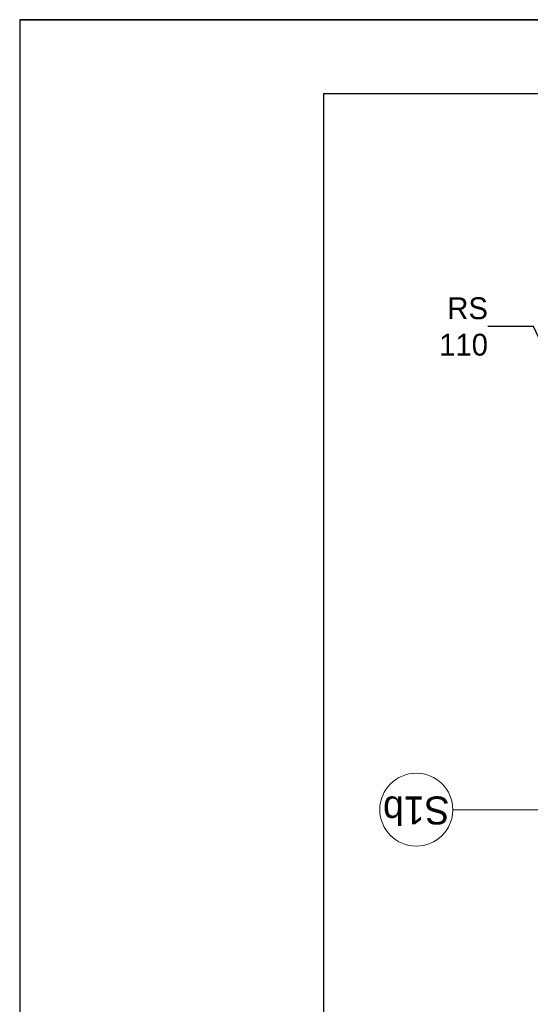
# Model space of a CAD drawing. Header units: millimetres. Extents: x -17429 to 155243, y -2908 to 188569.
# Tile 88 of 113: x -15802 to -11602, y 139954 to 148063. Entities that reach past the tile are written whole.
import ezdxf

# ---------------------------------------------------------------- set-up
doc = ezdxf.new("R2010")
doc.units = ezdxf.units.MM
doc.header["$MEASUREMENT"] = 0
doc.layers.get('0').update_dxf_attribs({"lineweight": 5})
for name, color, linetype in [('#podkład', 252, 'Continuous'), ('_TABELA', 7, 'Continuous'), ('Arch opisy', 252, 'Continuous')]:
    doc.layers.add(name, color=color, linetype=linetype)
for name, color, linetype, lineweight in [('Arch opisy_Nr_Pióra__1', 252, 'Continuous', 25), ('Arch opisy_Nr_Pióra__21', 252, 'Continuous', 13), ('INWENT OPISY_Nr_Pióra__21', 252, 'Continuous', 13)]:
    doc.layers.add(name, color=color, linetype=linetype, lineweight=lineweight)
doc.styles.add('GENERATED_STYLE_4', font='txt')
doc.dimstyles.new('GENERATED_STYLE__6', dxfattribs={"dimtxt": 0.18, "dimasz": 109.44, "dimexe": 0.18, "dimexo": 0.0625, "dimgap": 0.09, "dimtad": 0, "dimtih": 1, "dimtoh": 1, "dimdec": 4, "dimzin": 0, "dimdsep": 46, "dimcen": 0.09, "dimadec": 0, "dimazin": 0, "dimtfac": 1, "dimtdec": 4, "dimtmove": 0, "dimatfit": 3, "dimldrblk": 'ARROWHEAD_11', "dimfxl": 1, "dimtolj": 1, "dimtzin": 0, "dimarcsym": 0})

# ---------------------------------------------------------------- blocks, each defined once
blk = doc.blocks.new('Linia_132', base_point=(-11060.9, 141556.9))
at = {"layer": 'Arch opisy_Nr_Pióra__21', "linetype": 'Continuous'}
blk.add_line((-11060.9, 141556.9), (-12240, 141556.9), dxfattribs=at)
blk.add_circle((-12540, 141556.9), 300, dxfattribs=at)
blk = doc.blocks.new('ARROWHEAD_11')
at = {"color": 0, "linetype": 'Continuous', "lineweight": 0}
blk.add_line((0, 0), (-1, 0), dxfattribs=at)
at = {"color": 0, "linetype": 'Continuous', "lineweight": 0, "const_width": 0.25, "flags": 128}
blk.add_lwpolyline([(-0.125, 0, 1), (0.125, 0, 1)], format="xyb", close=True, dxfattribs=at)
blk = doc.blocks.new('gfgf')
at = {"layer": '_TABELA', "color": 7}
for p, q in [((41197.7, 148063.5), (-15802.3, 148063.5)), ((-15802.3, 148063.5), (-15802.3, 118363.5)), ((40597.7, 147453.5), (-13302.3, 147453.5)), ((-13302.3, 147453.5), (-13302.3, 118973.5))]:
    blk.add_line(p, q, dxfattribs=at)
blk = doc.blocks.new('piwnica')
at = {"layer": 'Arch opisy', "color": 252, "linetype": 'Continuous'}
blk.add_blockref('Linia_132', (-11060.9, 141556.9), dxfattribs=at)
at = {"layer": 'Arch opisy_Nr_Pióra__1', "color": 252, "linetype": 'Continuous', "insert": (-12540, 141435.5), "char_height": 230, "attachment_point": 2, "rotation": 180, "style": 'GENERATED_STYLE_4'}
blk.add_mtext('{S1b}', dxfattribs=at)
at = {"layer": 'INWENT OPISY_Nr_Pióra__21', "color": 252, "linetype": 'Continuous', "insert": (-11950.3, 145535.6), "char_height": 180, "width": 692.895, "attachment_point": 6, "style": 'GENERATED_STYLE_4'}
blk.add_mtext('{RS 110}', dxfattribs=at)
at = {"layer": 'INWENT OPISY_Nr_Pióra__21', "color": 252, "linetype": 'Continuous', "annotation_type": 0, "has_hookline": 1, "hookline_direction": 1, "text_width": 394.3}
blk.add_leader([(-10760.9, 143790.9), (-11575.3, 145535.6), (-11950.2, 145535.6)], dimstyle='GENERATED_STYLE__6', dxfattribs=at)

msp = doc.modelspace()

# ---------------------------------------------------------------- linework, layer by layer
at = {"layer": '_TABELA', "color": 7}
msp.add_line((-15802.3, 148063.5), (26197.7, 148063.5), dxfattribs=at)

# ---------------------------------------------------------------- block references
at = {"layer": '#podkład'}
msp.add_blockref('piwnica', (0, 0), dxfattribs=at)
msp.add_blockref('gfgf', (0, 0))

doc.saveas('drawing.dxf')
